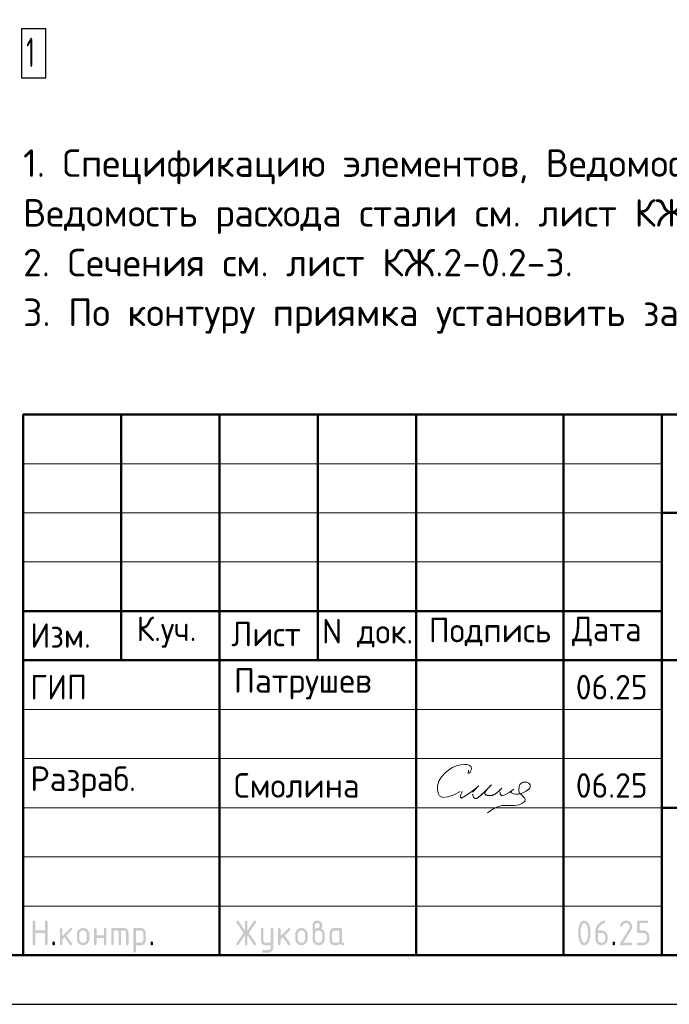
# Model space of a CAD drawing. Header units: millimetres. Extents: x 0 to 59052, y 0 to 35640.
# Tile 14 of 25: x 27559 to 35493, y 0 to 12021. Entities that reach past the tile are written whole.
import ezdxf

# ---------------------------------------------------------------- set-up
doc = ezdxf.new("R2010")
doc.units = ezdxf.units.MM
doc.layers.add('Standard', color=7, linetype='Continuous', lineweight=25)
doc.layers.add('Фоновоя арматура Х1', color=7, linetype='Continuous', lineweight=18, true_color=0x656565)
doc.styles.add('ISOCPEUR', font='txt')

msp = doc.modelspace()

# ---------------------------------------------------------------- hatches: boundary and pattern name
at = {"layer": 'Standard', "linetype": 'Continuous', "lineweight": 25, "transparency": 33554687}
for points in [[(27719, 737), (27719, 1007), (27719, 1008), (27719, 1010), (27719, 1012), (27720, 1013), (27720, 1015), (27721, 1016), (27722, 1017), (27723, 1018), (27724, 1019), (27725, 1019), (27726, 1020), (27727, 1021), (27729, 1021), (27730, 1021), (27732, 1022), (27734, 1022), (27736, 1022), (27737, 1021), (27739, 1021), (27741, 1021), (27742, 1020), (27743, 1019), (27744, 1019), (27745, 1018), (27746, 1017), (27747, 1016), (27748, 1015), (27748, 1013), (27748, 1012), (27749, 1010), (27749, 1008), (27749, 1007), (27749, 902), (27869, 902), (27869, 1007), (27869, 1008), (27869, 1010), (27869, 1012), (27870, 1013), (27870, 1015), (27871, 1016), (27871, 1017), (27872, 1018), (27873, 1019), (27874, 1019), (27876, 1020), (27877, 1021), (27878, 1021), (27880, 1021), (27882, 1022), (27884, 1022), (27886, 1022), (27887, 1021), (27889, 1021), (27890, 1021), (27892, 1020), (27893, 1019), (27894, 1019), (27895, 1018), (27896, 1017), (27897, 1016), (27897, 1015), (27898, 1013), (27898, 1012), (27898, 1010), (27899, 1008), (27899, 1007), (27899, 737), (27899, 735), (27898, 733), (27898, 731), (27898, 730), (27897, 729), (27897, 727), (27896, 726), (27895, 725), (27894, 724), (27893, 724), (27892, 723), (27890, 722), (27889, 722), (27887, 722), (27886, 722), (27884, 722), (27882, 722), (27880, 722), (27878, 722), (27877, 722), (27876, 723), (27874, 724), (27873, 724), (27872, 725), (27871, 726), (27871, 727), (27870, 729), (27870, 730), (27869, 731), (27869, 733), (27869, 735), (27869, 737), (27869, 872), (27749, 872), (27749, 737), (27749, 735), (27749, 733), (27748, 731), (27748, 730), (27748, 729), (27747, 727), (27746, 726), (27745, 725), (27744, 724), (27743, 724), (27742, 723), (27741, 722), (27739, 722), (27737, 722), (27736, 722), (27734, 722), (27732, 722), (27730, 722), (27729, 722), (27727, 722), (27726, 723), (27725, 724), (27724, 724), (27723, 725), (27722, 726), (27721, 727), (27720, 729), (27720, 730), (27719, 731), (27719, 733), (27719, 735)], [(30310, 844), (30233, 728), (30232, 726), (30230, 725), (30229, 724), (30227, 723), (30226, 722), (30224, 722), (30222, 722), (30220, 722), (30218, 722), (30217, 722), (30215, 722), (30214, 723), (30212, 723), (30211, 724), (30210, 724), (30209, 725), (30208, 726), (30207, 728), (30207, 729), (30206, 730), (30206, 732), (30206, 734), (30205, 735), (30205, 737), (30205, 739), (30206, 741), (30207, 743), (30208, 745), (30292, 871), (30208, 998), (30207, 1000), (30206, 1002), (30205, 1004), (30205, 1006), (30205, 1008), (30206, 1010), (30206, 1011), (30206, 1013), (30207, 1014), (30207, 1015), (30208, 1017), (30209, 1018), (30210, 1019), (30211, 1019), (30212, 1020), (30214, 1021), (30215, 1021), (30217, 1021), (30218, 1022), (30220, 1022), (30222, 1022), (30224, 1021), (30226, 1021), (30227, 1020), (30229, 1019), (30230, 1018), (30232, 1016), (30233, 1015), (30310, 899), (30310, 1007), (30310, 1008), (30310, 1010), (30311, 1012), (30311, 1013), (30312, 1015), (30312, 1016), (30313, 1017), (30314, 1018), (30315, 1019), (30316, 1019), (30317, 1020), (30319, 1021), (30320, 1021), (30322, 1021), (30323, 1022), (30325, 1022), (30327, 1022), (30329, 1021), (30330, 1021), (30332, 1021), (30333, 1020), (30334, 1019), (30336, 1019), (30337, 1018), (30337, 1017), (30338, 1016), (30339, 1015), (30339, 1013), (30340, 1012), (30340, 1010), (30340, 1008), (30340, 1007), (30340, 899), (30418, 1015), (30419, 1016), (30420, 1018), (30422, 1019), (30423, 1020), (30425, 1021), (30427, 1021), (30428, 1022), (30430, 1022), (30432, 1022), (30433, 1021), (30435, 1021), (30436, 1020), (30437, 1020), (30439, 1019), (30440, 1018), (30441, 1017), (30442, 1016), (30443, 1015), (30444, 1013), (30444, 1012), (30445, 1011), (30445, 1009), (30445, 1008), (30445, 1006), (30445, 1004), (30445, 1002), (30444, 1000), (30443, 998), (30358, 871), (30443, 745), (30444, 743), (30445, 741), (30445, 739), (30445, 737), (30445, 735), (30445, 734), (30445, 732), (30444, 731), (30444, 730), (30443, 728), (30442, 727), (30441, 726), (30440, 725), (30439, 724), (30438, 723), (30436, 723), (30435, 722), (30434, 722), (30432, 722), (30431, 722), (30429, 722), (30427, 722), (30425, 722), (30423, 723), (30422, 724), (30420, 725), (30419, 726), (30418, 728), (30340, 844), (30340, 737), (30340, 735), (30340, 733), (30340, 731), (30339, 730), (30339, 729), (30338, 727), (30337, 726), (30337, 725), (30336, 724), (30334, 724), (30333, 723), (30332, 722), (30330, 722), (30329, 722), (30327, 722), (30325, 722), (30323, 722), (30322, 722), (30320, 722), (30319, 722), (30317, 723), (30316, 724), (30315, 724), (30314, 725), (30313, 726), (30312, 727), (30312, 729), (30311, 730), (30311, 731), (30310, 733), (30310, 735), (30310, 737)], [(34965, 1022), (34968, 1022), (34972, 1021), (34976, 1021), (34980, 1020), (34983, 1019), (34987, 1018), (34990, 1017), (34993, 1016), (34997, 1015), (35000, 1013), (35003, 1011), (35006, 1009), (35009, 1007), (35012, 1005), (35015, 1002), (35018, 1000), (35020, 997), (35023, 994), (35025, 991), (35027, 988), (35029, 985), (35031, 982), (35033, 979), (35034, 975), (35035, 972), (35036, 969), (35038, 965), (35038, 962), (35039, 958), (35039, 954), (35040, 950), (35040, 947), (35040, 941), (35039, 936), (35038, 930), (35036, 925), (35034, 920), (35032, 914), (35029, 909), (35026, 903), (34931, 752), (35025, 752), (35026, 752), (35028, 751), (35030, 751), (35031, 751), (35033, 750), (35034, 749), (35035, 749), (35036, 748), (35037, 747), (35037, 746), (35038, 745), (35039, 743), (35039, 742), (35039, 740), (35040, 738), (35040, 737), (35040, 735), (35039, 733), (35039, 731), (35039, 730), (35038, 729), (35037, 727), (35037, 726), (35036, 725), (35035, 724), (35034, 724), (35033, 723), (35031, 722), (35030, 722), (35028, 722), (35026, 722), (35025, 722), (34905, 722), (34903, 722), (34901, 722), (34899, 722), (34898, 722), (34897, 723), (34895, 724), (34894, 724), (34893, 725), (34892, 726), (34892, 727), (34891, 729), (34891, 730), (34890, 731), (34890, 733), (34890, 735), (34890, 737), (34890, 739), (34890, 741), (34891, 743), (34892, 745), (35002, 922), (35004, 925), (35005, 928), (35007, 931), (35008, 934), (35009, 937), (35009, 940), (35010, 943), (35010, 946), (35010, 951), (35009, 955), (35008, 960), (35006, 964), (35005, 968), (35002, 971), (35000, 975), (34996, 978), (34993, 982), (34989, 984), (34986, 987), (34982, 988), (34978, 990), (34974, 991), (34969, 991), (34965, 991), (34961, 991), (34958, 991), (34955, 990), (34952, 989), (34949, 988), (34946, 986), (34943, 984), (34940, 982), (34937, 980), (34934, 977), (34931, 974), (34929, 970), (34926, 967), (34923, 963), (34920, 958), (34918, 954), (34917, 952), (34915, 951), (34914, 949), (34912, 948), (34911, 947), (34909, 947), (34907, 947), (34905, 947), (34903, 947), (34901, 947), (34899, 947), (34898, 947), (34897, 948), (34895, 949), (34894, 949), (34893, 950), (34892, 951), (34892, 952), (34891, 954), (34891, 955), (34890, 956), (34890, 958), (34890, 960), (34890, 961), (34890, 963), (34890, 965), (34890, 966), (34891, 968), (34894, 974), (34898, 980), (34902, 986), (34906, 991), (34910, 996), (34914, 1000), (34919, 1005), (34923, 1008), (34928, 1011), (34933, 1014), (34938, 1016), (34943, 1018), (34948, 1020), (34953, 1021), (34959, 1022)], [(35100, 887), (35100, 1007), (35100, 1008), (35100, 1010), (35100, 1012), (35100, 1013), (35101, 1015), (35102, 1016), (35102, 1017), (35103, 1018), (35104, 1019), (35105, 1019), (35107, 1020), (35108, 1021), (35109, 1021), (35111, 1021), (35113, 1022), (35114, 1022), (35219, 1022), (35221, 1022), (35223, 1021), (35224, 1021), (35226, 1021), (35227, 1020), (35228, 1019), (35229, 1019), (35230, 1018), (35231, 1017), (35232, 1016), (35233, 1014), (35233, 1013), (35234, 1012), (35234, 1010), (35234, 1008), (35234, 1007), (35234, 1005), (35234, 1003), (35234, 1001), (35233, 1000), (35233, 999), (35232, 997), (35231, 996), (35230, 995), (35229, 994), (35228, 994), (35227, 993), (35226, 992), (35224, 992), (35223, 992), (35221, 991), (35219, 991), (35130, 991), (35130, 902), (35174, 902), (35178, 902), (35182, 901), (35186, 901), (35189, 900), (35193, 900), (35196, 898), (35200, 897), (35203, 896), (35207, 895), (35210, 893), (35213, 891), (35216, 889), (35219, 887), (35222, 885), (35225, 882), (35227, 880), (35230, 877), (35232, 874), (35235, 871), (35237, 868), (35239, 865), (35241, 862), (35242, 859), (35244, 855), (35245, 852), (35246, 849), (35247, 845), (35248, 841), (35249, 838), (35249, 834), (35249, 830), (35249, 827), (35249, 797), (35249, 793), (35249, 789), (35249, 785), (35248, 782), (35247, 778), (35246, 775), (35245, 771), (35244, 768), (35242, 764), (35241, 761), (35239, 758), (35237, 755), (35235, 752), (35232, 749), (35230, 746), (35227, 743), (35224, 741), (35222, 738), (35219, 736), (35216, 734), (35213, 732), (35209, 730), (35206, 728), (35203, 727), (35200, 726), (35196, 725), (35193, 724), (35189, 723), (35186, 722), (35182, 722), (35178, 722), (35174, 722), (35114, 722), (35113, 722), (35111, 722), (35109, 722), (35108, 722), (35107, 723), (35105, 724), (35104, 724), (35103, 725), (35102, 726), (35102, 727), (35101, 729), (35100, 730), (35100, 731), (35100, 733), (35100, 735), (35100, 737), (35100, 738), (35100, 740), (35100, 742), (35100, 743), (35101, 745), (35102, 746), (35102, 747), (35103, 748), (35104, 749), (35105, 749), (35107, 750), (35108, 751), (35109, 751), (35111, 751), (35113, 752), (35114, 752), (35174, 752), (35179, 752), (35183, 752), (35188, 753), (35192, 755), (35196, 756), (35199, 759), (35203, 761), (35206, 765), (35209, 768), (35212, 772), (35214, 775), (35216, 779), (35218, 783), (35218, 788), (35219, 792), (35219, 797), (35219, 827), (35219, 831), (35218, 836), (35218, 840), (35216, 844), (35214, 848), (35212, 851), (35209, 855), (35206, 858), (35203, 862), (35199, 864), (35195, 867), (35192, 868), (35188, 870), (35183, 871), (35179, 872), (35174, 872), (35114, 872), (35113, 872), (35111, 872), (35109, 872), (35108, 872), (35107, 873), (35105, 874), (35104, 874), (35103, 875), (35102, 876), (35102, 877), (35101, 879), (35100, 880), (35100, 881), (35100, 883), (35100, 885)], [(28079, 833), (28173, 927), (28174, 928), (28175, 929), (28177, 930), (28178, 930), (28179, 931), (28181, 931), (28182, 931), (28184, 931), (28186, 931), (28187, 931), (28189, 931), (28190, 930), (28192, 930), (28193, 929), (28194, 929), (28195, 928), (28196, 927), (28197, 926), (28197, 924), (28198, 923), (28198, 922), (28198, 920), (28199, 918), (28199, 916), (28199, 915), (28198, 914), (28198, 912), (28198, 911), (28197, 910), (28196, 908), (28195, 907), (28194, 906), (28128, 840), (28196, 745), (28197, 743), (28198, 741), (28199, 739), (28199, 736), (28199, 734), (28198, 733), (28198, 731), (28198, 730), (28197, 728), (28197, 727), (28196, 726), (28195, 725), (28194, 724), (28193, 724), (28192, 723), (28190, 722), (28189, 722), (28187, 722), (28186, 722), (28184, 722), (28182, 722), (28180, 722), (28178, 722), (28177, 723), (28175, 724), (28174, 725), (28172, 726), (28171, 728), (28107, 819), (28079, 791), (28079, 737), (28079, 735), (28078, 733), (28078, 731), (28078, 730), (28077, 729), (28077, 727), (28076, 726), (28075, 725), (28074, 724), (28073, 724), (28072, 723), (28070, 722), (28069, 722), (28067, 722), (28066, 722), (28064, 722), (28062, 722), (28060, 722), (28059, 722), (28057, 722), (28056, 723), (28055, 724), (28053, 724), (28052, 725), (28051, 726), (28051, 727), (28050, 729), (28050, 730), (28049, 731), (28049, 733), (28049, 735), (28049, 737), (28049, 916), (28049, 918), (28049, 920), (28049, 922), (28050, 923), (28050, 924), (28051, 926), (28051, 927), (28052, 928), (28053, 929), (28055, 929), (28056, 930), (28057, 930), (28059, 931), (28060, 931), (28062, 931), (28064, 931), (28066, 931), (28067, 931), (28069, 931), (28070, 930), (28072, 930), (28073, 929), (28074, 929), (28075, 928), (28076, 927), (28077, 926), (28077, 924), (28078, 923), (28078, 922), (28078, 920), (28079, 918), (28079, 916)], [(28498, 811), (28498, 737), (28498, 735), (28498, 733), (28498, 731), (28497, 730), (28497, 729), (28496, 727), (28496, 726), (28495, 725), (28494, 724), (28493, 724), (28491, 723), (28490, 722), (28489, 722), (28487, 722), (28485, 722), (28483, 722), (28481, 722), (28480, 722), (28478, 722), (28477, 722), (28475, 723), (28474, 724), (28473, 724), (28472, 725), (28471, 726), (28470, 727), (28470, 729), (28469, 730), (28469, 731), (28469, 733), (28468, 735), (28468, 737), (28468, 916), (28468, 918), (28469, 920), (28469, 922), (28469, 923), (28470, 924), (28470, 926), (28471, 927), (28472, 928), (28473, 929), (28474, 929), (28475, 930), (28477, 930), (28478, 931), (28480, 931), (28481, 931), (28483, 931), (28485, 931), (28487, 931), (28489, 931), (28490, 930), (28491, 930), (28493, 929), (28494, 929), (28495, 928), (28496, 927), (28496, 926), (28497, 924), (28497, 923), (28498, 922), (28498, 920), (28498, 918), (28498, 916), (28498, 841), (28588, 841), (28588, 916), (28588, 918), (28588, 920), (28588, 922), (28589, 923), (28589, 924), (28590, 926), (28591, 927), (28592, 928), (28593, 929), (28594, 929), (28595, 930), (28596, 930), (28598, 931), (28600, 931), (28601, 931), (28603, 931), (28605, 931), (28607, 931), (28608, 931), (28610, 930), (28611, 930), (28612, 929), (28613, 929), (28614, 928), (28615, 927), (28616, 926), (28617, 924), (28617, 923), (28618, 922), (28618, 920), (28618, 918), (28618, 916), (28618, 737), (28618, 735), (28618, 733), (28618, 731), (28617, 730), (28617, 729), (28616, 727), (28615, 726), (28614, 725), (28613, 724), (28612, 724), (28611, 723), (28610, 722), (28608, 722), (28607, 722), (28605, 722), (28603, 722), (28601, 722), (28600, 722), (28598, 722), (28596, 722), (28595, 723), (28594, 724), (28593, 724), (28592, 725), (28591, 726), (28590, 727), (28589, 729), (28589, 730), (28588, 731), (28588, 733), (28588, 735), (28588, 737), (28588, 811)], [(28693, 931), (28828, 931), (28831, 931), (28834, 931), (28837, 931), (28840, 930), (28843, 930), (28846, 929), (28849, 928), (28851, 927), (28854, 926), (28856, 925), (28859, 923), (28861, 922), (28864, 920), (28866, 918), (28868, 916), (28871, 914), (28873, 912), (28875, 909), (28877, 907), (28878, 905), (28880, 902), (28881, 900), (28883, 897), (28884, 895), (28885, 892), (28886, 889), (28886, 886), (28887, 883), (28887, 881), (28888, 878), (28888, 875), (28888, 871), (28888, 737), (28888, 735), (28888, 733), (28888, 731), (28887, 730), (28887, 729), (28886, 727), (28885, 726), (28884, 725), (28883, 724), (28882, 724), (28881, 723), (28880, 722), (28878, 722), (28877, 722), (28875, 722), (28873, 722), (28871, 722), (28869, 722), (28868, 722), (28866, 722), (28865, 723), (28864, 724), (28863, 724), (28862, 725), (28861, 726), (28860, 727), (28859, 729), (28859, 730), (28858, 731), (28858, 733), (28858, 735), (28858, 737), (28858, 871), (28858, 875), (28857, 877), (28857, 880), (28856, 883), (28855, 886), (28853, 888), (28851, 891), (28849, 893), (28847, 895), (28845, 896), (28842, 898), (28840, 899), (28837, 900), (28834, 901), (28831, 901), (28828, 901), (28798, 901), (28798, 737), (28798, 735), (28798, 733), (28798, 731), (28797, 730), (28797, 729), (28796, 727), (28795, 726), (28794, 725), (28793, 724), (28792, 724), (28791, 723), (28790, 722), (28788, 722), (28787, 722), (28785, 722), (28783, 722), (28781, 722), (28780, 722), (28778, 722), (28777, 722), (28775, 723), (28774, 724), (28773, 724), (28772, 725), (28771, 726), (28770, 727), (28769, 729), (28769, 730), (28769, 731), (28768, 733), (28768, 735), (28768, 737), (28768, 901), (28708, 901), (28708, 737), (28708, 735), (28708, 733), (28708, 731), (28707, 730), (28707, 729), (28706, 727), (28705, 726), (28704, 725), (28704, 724), (28702, 724), (28701, 723), (28700, 722), (28698, 722), (28697, 722), (28695, 722), (28693, 722), (28691, 722), (28690, 722), (28688, 722), (28687, 722), (28685, 723), (28684, 724), (28683, 724), (28682, 725), (28681, 726), (28680, 727), (28680, 729), (28679, 730), (28679, 731), (28678, 733), (28678, 735), (28678, 737), (28678, 916), (28678, 918), (28678, 920), (28679, 922), (28679, 923), (28680, 924), (28680, 926), (28681, 927), (28682, 928), (28683, 929), (28684, 929), (28685, 930), (28687, 930), (28688, 931), (28690, 931), (28691, 931)], [(30625, 691), (30625, 722), (30565, 722), (30562, 722), (30559, 722), (30556, 722), (30553, 723), (30550, 723), (30547, 724), (30545, 725), (30542, 726), (30539, 727), (30537, 728), (30534, 730), (30532, 731), (30529, 733), (30527, 735), (30525, 737), (30523, 739), (30521, 741), (30519, 744), (30517, 746), (30515, 748), (30513, 751), (30512, 753), (30511, 756), (30510, 758), (30509, 761), (30508, 764), (30507, 767), (30506, 769), (30506, 772), (30506, 775), (30505, 778), (30505, 781), (30505, 916), (30505, 918), (30506, 920), (30506, 922), (30506, 923), (30507, 924), (30507, 926), (30508, 927), (30509, 928), (30510, 929), (30511, 929), (30512, 930), (30514, 930), (30515, 931), (30517, 931), (30518, 931), (30520, 931), (30522, 931), (30524, 931), (30526, 931), (30527, 930), (30528, 930), (30530, 929), (30531, 929), (30532, 928), (30533, 927), (30533, 926), (30534, 924), (30534, 923), (30535, 922), (30535, 920), (30535, 918), (30535, 916), (30535, 782), (30535, 779), (30536, 776), (30536, 773), (30538, 770), (30539, 768), (30540, 765), (30542, 763), (30544, 760), (30546, 758), (30549, 757), (30551, 755), (30554, 754), (30557, 753), (30559, 752), (30562, 752), (30565, 752), (30625, 752), (30625, 916), (30625, 918), (30625, 920), (30625, 922), (30626, 923), (30626, 924), (30627, 926), (30628, 927), (30629, 928), (30630, 929), (30631, 929), (30632, 930), (30633, 930), (30635, 931), (30636, 931), (30638, 931), (30640, 931), (30642, 931), (30644, 931), (30645, 931), (30647, 930), (30648, 930), (30649, 929), (30650, 929), (30651, 928), (30652, 927), (30653, 926), (30654, 924), (30654, 923), (30655, 922), (30655, 920), (30655, 918), (30655, 916), (30655, 692), (30655, 688), (30655, 685), (30655, 682), (30654, 680), (30653, 677), (30653, 674), (30652, 671), (30651, 669), (30650, 666), (30648, 663), (30647, 661), (30645, 658), (30644, 656), (30642, 654), (30640, 651), (30638, 649), (30636, 647), (30634, 645), (30631, 643), (30629, 641), (30627, 640), (30624, 638), (30621, 637), (30619, 636), (30616, 635), (30613, 634), (30611, 633), (30608, 633), (30605, 632), (30602, 632), (30599, 632), (30596, 632), (30535, 632), (30534, 632), (30532, 632), (30530, 632), (30529, 633), (30527, 633), (30526, 634), (30525, 634), (30524, 635), (30523, 636), (30522, 638), (30522, 639), (30521, 640), (30521, 642), (30521, 643), (30520, 645), (30520, 647), (30520, 648), (30521, 650), (30521, 651), (30522, 652), (30522, 654), (30523, 655), (30524, 656), (30525, 657), (30526, 658), (30527, 659), (30529, 660), (30530, 661), (30531, 661), (30533, 661), (30534, 662), (30535, 662), (30595, 662), (30598, 662), (30601, 662), (30604, 663), (30607, 664), (30609, 665), (30612, 666), (30614, 668), (30616, 670), (30619, 672), (30620, 675), (30622, 677), (30623, 680), (30624, 682), (30624, 685), (30625, 688)], [(30745, 833), (30840, 927), (30841, 928), (30842, 929), (30843, 930), (30844, 930), (30846, 931), (30847, 931), (30849, 931), (30850, 931), (30852, 931), (30854, 931), (30855, 931), (30857, 930), (30858, 930), (30859, 929), (30860, 929), (30861, 928), (30862, 927), (30863, 926), (30864, 924), (30864, 923), (30865, 922), (30865, 920), (30865, 918), (30865, 916), (30865, 915), (30865, 914), (30865, 912), (30864, 911), (30863, 910), (30863, 908), (30862, 907), (30861, 906), (30795, 840), (30862, 745), (30864, 743), (30864, 741), (30865, 739), (30865, 736), (30865, 734), (30865, 733), (30865, 731), (30864, 730), (30864, 728), (30863, 727), (30862, 726), (30861, 725), (30860, 724), (30859, 724), (30858, 723), (30857, 722), (30855, 722), (30854, 722), (30852, 722), (30850, 722), (30848, 722), (30846, 722), (30845, 722), (30843, 723), (30842, 724), (30840, 725), (30839, 726), (30838, 728), (30773, 819), (30745, 791), (30745, 737), (30745, 735), (30745, 733), (30745, 731), (30744, 730), (30744, 729), (30743, 727), (30742, 726), (30741, 725), (30741, 724), (30739, 724), (30738, 723), (30737, 722), (30735, 722), (30734, 722), (30732, 722), (30730, 722), (30728, 722), (30727, 722), (30725, 722), (30724, 722), (30722, 723), (30721, 724), (30720, 724), (30719, 725), (30718, 726), (30717, 727), (30717, 729), (30716, 730), (30716, 731), (30715, 733), (30715, 735), (30715, 737), (30715, 916), (30715, 918), (30715, 920), (30716, 922), (30716, 923), (30717, 924), (30717, 926), (30718, 927), (30719, 928), (30720, 929), (30721, 929), (30722, 930), (30724, 930), (30725, 931), (30727, 931), (30728, 931), (30730, 931), (30732, 931), (30734, 931), (30735, 931), (30737, 930), (30738, 930), (30739, 929), (30741, 929), (30741, 928), (30742, 927), (30743, 926), (30744, 924), (30744, 923), (30745, 922), (30745, 920), (30745, 918), (30745, 916)], [(27959, 752), (27959, 753), (27959, 755), (27959, 757), (27960, 758), (27960, 760), (27961, 761), (27962, 762), (27963, 763), (27963, 764), (27965, 765), (27966, 765), (27967, 766), (27969, 766), (27970, 766), (27972, 767), (27974, 767), (27976, 767), (27977, 766), (27979, 766), (27980, 766), (27982, 765), (27983, 765), (27984, 764), (27985, 763), (27986, 762), (27987, 761), (27987, 760), (27988, 758), (27988, 757), (27989, 755), (27989, 753), (27989, 752), (27989, 737), (27989, 735), (27989, 733), (27988, 731), (27988, 730), (27987, 729), (27987, 727), (27986, 726), (27985, 725), (27984, 724), (27983, 724), (27982, 723), (27980, 722), (27979, 722), (27977, 722), (27976, 722), (27974, 722), (27972, 722), (27970, 722), (27969, 722), (27967, 722), (27966, 723), (27965, 724), (27963, 724), (27963, 725), (27962, 726), (27961, 727), (27960, 729), (27960, 730), (27959, 731), (27959, 733), (27959, 735), (27959, 737)], [(29158, 752), (29158, 753), (29158, 755), (29158, 757), (29159, 758), (29159, 760), (29160, 761), (29161, 762), (29162, 763), (29163, 764), (29164, 765), (29165, 765), (29166, 766), (29168, 766), (29169, 766), (29171, 767), (29173, 767), (29175, 767), (29177, 766), (29178, 766), (29180, 766), (29181, 765), (29182, 765), (29183, 764), (29184, 763), (29185, 762), (29186, 761), (29187, 760), (29187, 758), (29188, 757), (29188, 755), (29188, 753), (29188, 752), (29188, 737), (29188, 735), (29188, 733), (29188, 731), (29187, 730), (29187, 729), (29186, 727), (29185, 726), (29184, 725), (29183, 724), (29182, 724), (29181, 723), (29180, 722), (29178, 722), (29177, 722), (29175, 722), (29173, 722), (29171, 722), (29169, 722), (29168, 722), (29166, 722), (29165, 723), (29164, 724), (29163, 724), (29162, 725), (29161, 726), (29160, 727), (29159, 729), (29159, 730), (29158, 731), (29158, 733), (29158, 735), (29158, 737)], [(34800, 752), (34800, 753), (34800, 755), (34800, 757), (34801, 758), (34801, 760), (34802, 761), (34803, 762), (34804, 763), (34804, 764), (34806, 765), (34807, 765), (34808, 766), (34810, 766), (34811, 766), (34813, 767), (34815, 767), (34817, 767), (34818, 766), (34820, 766), (34821, 766), (34823, 765), (34824, 765), (34825, 764), (34826, 763), (34827, 762), (34828, 761), (34828, 760), (34829, 758), (34829, 757), (34830, 755), (34830, 753), (34830, 752), (34830, 737), (34830, 735), (34830, 733), (34829, 731), (34829, 730), (34828, 729), (34828, 727), (34827, 726), (34826, 725), (34825, 724), (34824, 724), (34823, 723), (34821, 722), (34820, 722), (34818, 722), (34817, 722), (34815, 722), (34813, 722), (34811, 722), (34810, 722), (34808, 722), (34807, 723), (34806, 724), (34804, 724), (34804, 725), (34803, 726), (34802, 727), (34801, 729), (34801, 730), (34800, 731), (34800, 733), (34800, 735), (34800, 737)]]:
    msp.add_hatch(color=7, dxfattribs=at).paths.add_polyline_path(points, flags=16)
h = msp.add_hatch(color=7, dxfattribs=at)
h.paths.add_polyline_path([(31165, 916), (31170, 920), (31174, 923), (31179, 926), (31183, 928), (31188, 930), (31192, 931), (31196, 931), (31200, 931), (31202, 931), (31204, 932), (31207, 933), (31209, 934), (31211, 935), (31213, 937), (31215, 939), (31217, 942), (31219, 944), (31221, 947), (31222, 949), (31223, 952), (31224, 954), (31224, 957), (31225, 959), (31225, 961), (31225, 965), (31224, 968), (31224, 970), (31223, 973), (31222, 976), (31220, 978), (31218, 981), (31216, 983), (31214, 985), (31212, 987), (31209, 988), (31207, 989), (31204, 990), (31201, 991), (31198, 991), (31195, 991), (31192, 991), (31189, 991), (31186, 990), (31183, 989), (31181, 988), (31178, 987), (31176, 985), (31174, 983), (31171, 981), (31170, 978), (31168, 976), (31167, 973), (31166, 970), (31165, 967), (31165, 965), (31165, 961)])
h.paths.add_polyline_path([(31240, 925), (31245, 923), (31249, 920), (31254, 918), (31258, 914), (31262, 911), (31266, 907), (31269, 903), (31272, 898), (31275, 893), (31278, 888), (31280, 883), (31282, 878), (31283, 873), (31284, 868), (31285, 862), (31285, 857), (31285, 797), (31285, 793), (31284, 789), (31284, 785), (31283, 781), (31282, 778), (31281, 774), (31280, 771), (31279, 768), (31278, 764), (31276, 761), (31274, 758), (31272, 755), (31270, 752), (31268, 749), (31265, 746), (31263, 743), (31260, 741), (31257, 738), (31254, 736), (31251, 734), (31248, 732), (31245, 730), (31242, 728), (31238, 727), (31235, 726), (31232, 725), (31228, 724), (31225, 723), (31221, 722), (31217, 722), (31214, 722), (31210, 722), (31206, 722), (31202, 722), (31198, 722), (31195, 723), (31191, 724), (31188, 725), (31184, 726), (31181, 727), (31177, 728), (31174, 730), (31171, 732), (31168, 734), (31165, 736), (31162, 738), (31159, 741), (31157, 743), (31154, 746), (31151, 749), (31149, 752), (31147, 755), (31145, 758), (31143, 761), (31142, 764), (31140, 768), (31139, 771), (31138, 774), (31137, 778), (31136, 782), (31136, 785), (31135, 789), (31135, 793), (31135, 797), (31135, 962), (31135, 965), (31135, 968), (31135, 971), (31136, 974), (31136, 977), (31137, 979), (31138, 982), (31139, 985), (31140, 987), (31142, 990), (31143, 993), (31145, 995), (31146, 997), (31148, 1000), (31150, 1002), (31152, 1004), (31154, 1006), (31157, 1008), (31159, 1010), (31161, 1012), (31164, 1013), (31166, 1015), (31169, 1016), (31172, 1017), (31174, 1018), (31177, 1019), (31180, 1020), (31183, 1020), (31186, 1021), (31189, 1021), (31192, 1022), (31195, 1022), (31198, 1022), (31201, 1021), (31204, 1021), (31207, 1020), (31210, 1020), (31212, 1019), (31215, 1018), (31218, 1017), (31221, 1016), (31223, 1015), (31226, 1013), (31228, 1012), (31230, 1010), (31233, 1008), (31235, 1006), (31237, 1004), (31239, 1002), (31241, 1000), (31243, 997), (31245, 995), (31246, 992), (31248, 990), (31249, 987), (31250, 985), (31251, 982), (31252, 979), (31253, 976), (31253, 974), (31254, 971), (31254, 968), (31254, 965), (31254, 962), (31254, 956), (31254, 951), (31253, 946), (31251, 941), (31249, 937), (31246, 933), (31243, 929)], flags=16)
h.paths.add_polyline_path([(31254, 797), (31254, 857), (31254, 861), (31254, 866), (31253, 870), (31251, 874), (31250, 878), (31247, 881), (31245, 885), (31241, 888), (31238, 892), (31235, 894), (31231, 897), (31227, 898), (31223, 900), (31219, 901), (31214, 902), (31210, 902), (31205, 902), (31201, 901), (31196, 900), (31192, 898), (31188, 897), (31185, 894), (31181, 892), (31178, 888), (31175, 885), (31172, 881), (31170, 878), (31168, 874), (31167, 870), (31166, 866), (31165, 861), (31165, 857), (31165, 797), (31165, 792), (31166, 788), (31167, 783), (31168, 779), (31170, 775), (31172, 772), (31175, 768), (31178, 765), (31181, 761), (31185, 759), (31188, 756), (31192, 755), (31196, 753), (31201, 752), (31205, 752), (31210, 752), (31214, 752), (31219, 752), (31223, 753), (31227, 755), (31231, 757), (31235, 759), (31238, 761), (31241, 765), (31245, 768), (31247, 772), (31250, 775), (31251, 779), (31253, 783), (31254, 788), (31254, 792)])
h = msp.add_hatch(color=7, dxfattribs=at)
h.paths.add_polyline_path([(34500, 872), (34500, 881), (34499, 890), (34499, 899), (34498, 908), (34497, 916), (34495, 925), (34494, 934), (34492, 942), (34490, 948), (34489, 953), (34487, 959), (34485, 964), (34483, 968), (34481, 972), (34479, 976), (34477, 979), (34474, 982), (34472, 984), (34469, 987), (34467, 988), (34464, 990), (34461, 991), (34458, 991), (34455, 991), (34452, 991), (34449, 991), (34446, 990), (34443, 988), (34441, 987), (34438, 984), (34436, 982), (34433, 979), (34431, 976), (34429, 972), (34427, 968), (34425, 963), (34423, 959), (34422, 953), (34420, 948), (34418, 942), (34416, 933), (34415, 925), (34413, 916), (34412, 907), (34411, 898), (34411, 890), (34410, 881), (34410, 872), (34410, 862), (34411, 853), (34411, 844), (34412, 835), (34413, 827), (34415, 818), (34416, 810), (34418, 801), (34420, 795), (34421, 790), (34423, 784), (34425, 780), (34427, 775), (34429, 771), (34431, 767), (34433, 764), (34436, 761), (34438, 759), (34441, 756), (34443, 755), (34446, 753), (34449, 752), (34452, 752), (34455, 752), (34458, 752), (34461, 752), (34464, 753), (34467, 755), (34469, 756), (34472, 759), (34474, 761), (34477, 764), (34479, 767), (34481, 771), (34483, 775), (34485, 780), (34487, 784), (34489, 790), (34490, 795), (34492, 801), (34494, 810), (34495, 818), (34497, 827), (34498, 835), (34499, 844), (34499, 853), (34500, 862)])
h.paths.add_polyline_path([(34530, 872), (34530, 865), (34530, 858), (34529, 852), (34529, 846), (34529, 839), (34528, 833), (34527, 827), (34527, 822), (34526, 816), (34525, 810), (34524, 805), (34522, 799), (34521, 794), (34520, 789), (34518, 784), (34517, 779), (34514, 772), (34512, 765), (34509, 759), (34506, 754), (34502, 748), (34499, 744), (34495, 739), (34492, 736), (34488, 732), (34484, 730), (34479, 727), (34475, 725), (34470, 723), (34465, 722), (34460, 722), (34455, 722), (34450, 722), (34445, 722), (34440, 723), (34435, 725), (34431, 727), (34426, 730), (34422, 732), (34418, 736), (34414, 739), (34411, 744), (34408, 748), (34404, 754), (34401, 759), (34398, 765), (34396, 771), (34393, 779), (34392, 783), (34390, 789), (34389, 794), (34388, 799), (34386, 804), (34385, 810), (34384, 816), (34383, 821), (34383, 827), (34382, 833), (34381, 839), (34381, 846), (34381, 852), (34380, 858), (34380, 865), (34380, 872), (34380, 878), (34380, 885), (34381, 891), (34381, 898), (34381, 904), (34382, 910), (34383, 916), (34383, 922), (34384, 928), (34385, 933), (34386, 939), (34388, 944), (34389, 949), (34390, 954), (34392, 960), (34393, 964), (34396, 972), (34398, 978), (34401, 984), (34404, 989), (34408, 995), (34411, 999), (34414, 1004), (34418, 1007), (34422, 1011), (34426, 1014), (34431, 1016), (34435, 1018), (34440, 1020), (34445, 1021), (34450, 1022), (34455, 1022), (34460, 1022), (34465, 1021), (34470, 1020), (34475, 1018), (34479, 1016), (34484, 1013), (34488, 1011), (34492, 1007), (34495, 1004), (34499, 999), (34502, 995), (34506, 989), (34509, 984), (34512, 978), (34514, 971), (34517, 964), (34518, 959), (34520, 954), (34521, 949), (34522, 944), (34524, 938), (34525, 933), (34526, 927), (34527, 922), (34527, 916), (34528, 910), (34529, 904), (34529, 897), (34529, 891), (34530, 885), (34530, 878)], flags=16)
h = msp.add_hatch(color=7, dxfattribs=at)
h.paths.add_polyline_path([(34620, 872), (34620, 797), (34620, 792), (34621, 788), (34622, 783), (34623, 779), (34625, 775), (34627, 772), (34630, 768), (34633, 765), (34636, 761), (34640, 759), (34644, 756), (34647, 755), (34651, 753), (34656, 752), (34660, 752), (34665, 752), (34670, 752), (34674, 752), (34678, 753), (34682, 755), (34686, 757), (34690, 759), (34693, 761), (34697, 765), (34700, 768), (34702, 772), (34705, 775), (34706, 779), (34708, 783), (34709, 788), (34710, 792), (34710, 797), (34710, 827), (34710, 831), (34709, 836), (34708, 840), (34706, 844), (34705, 848), (34702, 852), (34700, 855), (34697, 858), (34693, 862), (34690, 864), (34686, 867), (34682, 868), (34678, 870), (34674, 871), (34669, 872), (34665, 872)])
h.paths.add_polyline_path([(34695, 1022), (34697, 1022), (34698, 1021), (34700, 1021), (34701, 1021), (34703, 1020), (34704, 1019), (34705, 1019), (34706, 1018), (34707, 1017), (34708, 1016), (34708, 1015), (34709, 1013), (34709, 1012), (34709, 1010), (34710, 1008), (34710, 1007), (34710, 1004), (34709, 1002), (34709, 999), (34708, 998), (34707, 996), (34705, 995), (34704, 994), (34702, 994), (34698, 993), (34694, 991), (34690, 990), (34686, 988), (34682, 986), (34678, 984), (34675, 982), (34671, 979), (34667, 977), (34664, 974), (34660, 971), (34657, 968), (34654, 965), (34650, 961), (34647, 958), (34644, 954), (34639, 947), (34635, 941), (34631, 935), (34628, 928), (34626, 922), (34624, 915), (34622, 908), (34621, 902), (34665, 902), (34669, 902), (34673, 901), (34676, 901), (34680, 900), (34684, 900), (34687, 899), (34691, 898), (34694, 896), (34697, 895), (34701, 893), (34704, 891), (34707, 889), (34710, 887), (34713, 885), (34715, 883), (34718, 880), (34721, 877), (34723, 874), (34726, 871), (34728, 868), (34730, 865), (34731, 862), (34733, 859), (34734, 856), (34736, 852), (34737, 849), (34738, 845), (34738, 842), (34739, 838), (34739, 834), (34740, 830), (34740, 827), (34740, 797), (34740, 793), (34739, 789), (34739, 785), (34738, 781), (34738, 778), (34737, 774), (34736, 771), (34734, 768), (34733, 764), (34731, 761), (34729, 758), (34727, 755), (34725, 752), (34723, 749), (34721, 746), (34718, 743), (34715, 741), (34712, 738), (34709, 736), (34706, 734), (34703, 732), (34700, 730), (34697, 728), (34694, 727), (34690, 726), (34687, 725), (34683, 724), (34680, 723), (34676, 722), (34672, 722), (34669, 722), (34665, 722), (34661, 722), (34657, 722), (34653, 722), (34650, 723), (34646, 724), (34643, 725), (34639, 726), (34636, 727), (34633, 728), (34629, 730), (34626, 732), (34623, 734), (34620, 736), (34617, 738), (34614, 741), (34612, 743), (34609, 746), (34607, 749), (34604, 752), (34602, 755), (34600, 758), (34598, 761), (34597, 764), (34595, 767), (34594, 771), (34593, 774), (34592, 778), (34591, 781), (34591, 785), (34590, 788), (34590, 792), (34590, 796), (34590, 887), (34590, 893), (34590, 899), (34591, 905), (34592, 911), (34593, 917), (34595, 923), (34596, 929), (34598, 934), (34601, 940), (34603, 945), (34606, 951), (34609, 956), (34612, 961), (34616, 966), (34620, 971), (34624, 976), (34627, 980), (34630, 983), (34634, 986), (34637, 990), (34641, 993), (34644, 996), (34648, 999), (34651, 1001), (34655, 1004), (34658, 1006), (34662, 1009), (34666, 1011), (34670, 1013), (34673, 1015), (34677, 1017), (34681, 1018), (34683, 1019), (34685, 1020), (34687, 1020), (34689, 1021), (34691, 1021), (34692, 1021), (34693, 1022)], flags=16)
h = msp.add_hatch(color=7, dxfattribs=at)
h.paths.add_polyline_path([(28259, 796), (28259, 856), (28259, 860), (28259, 864), (28259, 868), (28260, 871), (28261, 875), (28262, 878), (28263, 882), (28264, 885), (28265, 889), (28267, 892), (28269, 895), (28271, 898), (28273, 901), (28275, 904), (28278, 907), (28280, 909), (28283, 912), (28286, 915), (28289, 917), (28292, 919), (28295, 921), (28298, 923), (28301, 925), (28305, 926), (28308, 927), (28311, 928), (28315, 929), (28318, 930), (28322, 931), (28326, 931), (28329, 931), (28333, 931), (28337, 931), (28341, 931), (28345, 931), (28349, 930), (28352, 929), (28356, 928), (28359, 927), (28362, 926), (28366, 925), (28369, 923), (28372, 921), (28375, 919), (28378, 917), (28381, 915), (28384, 912), (28387, 910), (28389, 907), (28392, 904), (28394, 901), (28396, 898), (28398, 895), (28400, 892), (28401, 889), (28403, 886), (28404, 882), (28405, 879), (28406, 875), (28407, 872), (28408, 868), (28408, 864), (28408, 860), (28408, 856), (28408, 796), (28408, 793), (28408, 789), (28408, 785), (28407, 781), (28406, 778), (28405, 774), (28404, 771), (28403, 768), (28401, 764), (28400, 761), (28398, 758), (28396, 755), (28394, 752), (28391, 749), (28389, 746), (28386, 743), (28384, 741), (28381, 738), (28378, 736), (28375, 734), (28372, 732), (28369, 730), (28365, 728), (28362, 727), (28359, 726), (28355, 725), (28352, 724), (28348, 723), (28345, 722), (28341, 722), (28337, 722), (28333, 722), (28329, 722), (28326, 722), (28322, 722), (28318, 723), (28315, 724), (28311, 725), (28308, 726), (28305, 727), (28301, 728), (28298, 730), (28295, 732), (28292, 734), (28289, 736), (28286, 738), (28283, 741), (28280, 743), (28278, 746), (28275, 749), (28273, 752), (28271, 755), (28269, 758), (28267, 761), (28265, 764), (28264, 768), (28263, 771), (28262, 774), (28261, 778), (28260, 781), (28259, 785), (28259, 789), (28259, 793)], flags=16)
h.paths.add_polyline_path([(28378, 797), (28378, 857), (28378, 861), (28377, 866), (28377, 870), (28375, 874), (28373, 878), (28371, 881), (28368, 885), (28365, 888), (28362, 892), (28358, 894), (28355, 897), (28351, 898), (28347, 900), (28342, 901), (28338, 902), (28333, 902), (28329, 902), (28324, 901), (28320, 900), (28316, 898), (28312, 897), (28309, 894), (28305, 892), (28302, 888), (28298, 885), (28296, 881), (28293, 878), (28292, 874), (28290, 870), (28289, 866), (28289, 861), (28289, 857), (28289, 797), (28289, 792), (28289, 788), (28290, 783), (28292, 779), (28293, 775), (28296, 772), (28298, 768), (28302, 765), (28305, 761), (28308, 759), (28312, 756), (28316, 755), (28320, 753), (28324, 752), (28329, 752), (28333, 752), (28338, 752), (28342, 752), (28347, 753), (28351, 755), (28355, 757), (28358, 759), (28362, 761), (28365, 765), (28368, 768), (28371, 772), (28373, 775), (28375, 779), (28377, 783), (28377, 788), (28378, 792)])
h = msp.add_hatch(color=7, dxfattribs=at)
h.paths.add_polyline_path([(28948, 916), (28948, 918), (28948, 920), (28949, 922), (28949, 923), (28950, 924), (28950, 926), (28951, 927), (28952, 928), (28953, 929), (28954, 929), (28955, 930), (28957, 930), (28958, 931), (28960, 931), (28961, 931), (28963, 931), (29038, 931), (29041, 931), (29044, 931), (29047, 931), (29050, 930), (29053, 930), (29056, 929), (29059, 928), (29061, 927), (29064, 926), (29066, 925), (29069, 923), (29071, 922), (29074, 920), (29076, 918), (29078, 916), (29080, 914), (29083, 912), (29085, 910), (29086, 907), (29088, 905), (29090, 902), (29091, 900), (29092, 897), (29094, 895), (29095, 892), (29095, 889), (29096, 886), (29097, 884), (29097, 881), (29098, 878), (29098, 875), (29098, 871), (29098, 781), (29098, 778), (29098, 775), (29097, 772), (29097, 769), (29096, 767), (29095, 764), (29095, 761), (29094, 758), (29092, 756), (29091, 753), (29090, 751), (29088, 748), (29086, 746), (29085, 744), (29083, 741), (29081, 739), (29078, 737), (29076, 735), (29074, 733), (29071, 731), (29069, 730), (29066, 728), (29064, 727), (29061, 726), (29059, 725), (29056, 724), (29053, 723), (29050, 723), (29047, 722), (29044, 722), (29041, 722), (29038, 722), (28978, 722), (28978, 647), (28978, 645), (28978, 643), (28978, 641), (28977, 640), (28977, 639), (28976, 638), (28975, 636), (28974, 635), (28973, 634), (28972, 634), (28971, 633), (28970, 633), (28968, 632), (28967, 632), (28965, 632), (28963, 632), (28961, 632), (28960, 632), (28958, 632), (28957, 633), (28955, 633), (28954, 634), (28953, 634), (28952, 635), (28951, 636), (28950, 638), (28950, 639), (28949, 640), (28949, 641), (28948, 643), (28948, 645), (28948, 647)], flags=16)
h.paths.add_polyline_path([(28978, 901), (28978, 752), (29038, 752), (29041, 752), (29044, 752), (29047, 753), (29049, 754), (29052, 755), (29054, 757), (29057, 758), (29059, 760), (29061, 763), (29063, 765), (29065, 767), (29066, 770), (29067, 773), (29067, 776), (29068, 778), (29068, 782), (29068, 871), (29068, 875), (29067, 877), (29067, 880), (29066, 883), (29065, 886), (29063, 888), (29061, 891), (29059, 893), (29057, 895), (29055, 896), (29052, 898), (29050, 899), (29047, 900), (29044, 901), (29041, 901), (29038, 901)])
h = msp.add_hatch(color=7, dxfattribs=at)
h.paths.add_polyline_path([(30925, 796), (30925, 856), (30925, 860), (30925, 864), (30926, 868), (30926, 871), (30927, 875), (30928, 878), (30929, 882), (30930, 885), (30932, 889), (30934, 892), (30935, 895), (30937, 898), (30939, 901), (30942, 904), (30944, 907), (30947, 909), (30950, 912), (30952, 915), (30955, 917), (30958, 919), (30961, 921), (30965, 923), (30968, 925), (30971, 926), (30974, 927), (30978, 928), (30981, 929), (30985, 930), (30988, 931), (30992, 931), (30996, 931), (31000, 931), (31004, 931), (31008, 931), (31011, 931), (31015, 930), (31019, 929), (31022, 928), (31026, 927), (31029, 926), (31032, 925), (31035, 923), (31039, 921), (31042, 919), (31045, 917), (31047, 915), (31050, 912), (31053, 910), (31056, 907), (31058, 904), (31060, 901), (31063, 898), (31065, 895), (31066, 892), (31068, 889), (31069, 886), (31071, 882), (31072, 879), (31073, 875), (31073, 872), (31074, 868), (31074, 864), (31075, 860), (31075, 856), (31075, 796), (31075, 793), (31074, 789), (31074, 785), (31073, 781), (31073, 778), (31072, 774), (31071, 771), (31069, 768), (31068, 764), (31066, 761), (31064, 758), (31062, 755), (31060, 752), (31058, 749), (31056, 746), (31053, 743), (31050, 741), (31047, 738), (31044, 736), (31041, 734), (31038, 732), (31035, 730), (31032, 728), (31029, 727), (31025, 726), (31022, 725), (31018, 724), (31015, 723), (31011, 722), (31007, 722), (31004, 722), (31000, 722), (30996, 722), (30992, 722), (30988, 722), (30985, 723), (30981, 724), (30978, 725), (30974, 726), (30971, 727), (30968, 728), (30965, 730), (30961, 732), (30958, 734), (30955, 736), (30952, 738), (30950, 741), (30947, 743), (30944, 746), (30942, 749), (30939, 752), (30937, 755), (30935, 758), (30934, 761), (30932, 764), (30930, 768), (30929, 771), (30928, 774), (30927, 778), (30926, 781), (30926, 785), (30925, 789), (30925, 793)], flags=16)
h.paths.add_polyline_path([(31045, 797), (31045, 857), (31045, 861), (31044, 866), (31043, 870), (31041, 874), (31040, 878), (31037, 881), (31035, 885), (31032, 888), (31028, 892), (31025, 894), (31021, 897), (31017, 898), (31013, 900), (31009, 901), (31004, 902), (31000, 902), (30995, 902), (30991, 901), (30987, 900), (30983, 898), (30979, 897), (30975, 894), (30971, 892), (30968, 888), (30965, 885), (30962, 881), (30960, 878), (30958, 874), (30957, 870), (30956, 866), (30955, 861), (30955, 857), (30955, 797), (30955, 792), (30956, 788), (30957, 783), (30958, 779), (30960, 775), (30962, 772), (30965, 768), (30968, 765), (30971, 761), (30975, 759), (30979, 756), (30983, 755), (30986, 753), (30991, 752), (30995, 752), (31000, 752), (31004, 752), (31009, 752), (31013, 753), (31017, 755), (31021, 757), (31025, 759), (31028, 761), (31032, 765), (31035, 768), (31037, 772), (31040, 775), (31041, 779), (31043, 783), (31044, 788), (31045, 792)])
h = msp.add_hatch(color=7, dxfattribs=at)
h.paths.add_polyline_path([(31464, 901), (31405, 901), (31401, 901), (31399, 901), (31396, 900), (31393, 899), (31390, 898), (31388, 896), (31386, 895), (31383, 893), (31381, 890), (31380, 888), (31378, 886), (31377, 883), (31376, 880), (31375, 877), (31375, 874), (31375, 871), (31375, 782), (31375, 778), (31375, 776), (31376, 773), (31377, 770), (31378, 768), (31380, 765), (31381, 763), (31384, 760), (31386, 758), (31388, 757), (31391, 755), (31393, 754), (31396, 753), (31399, 752), (31402, 752), (31405, 752), (31434, 752), (31438, 752), (31440, 752), (31443, 753), (31446, 754), (31449, 755), (31451, 757), (31453, 758), (31456, 760), (31458, 763), (31459, 765), (31461, 767), (31462, 770), (31463, 773), (31464, 776), (31464, 778), (31464, 782)])
h.paths.add_polyline_path([(31524, 737), (31524, 735), (31524, 733), (31524, 731), (31523, 730), (31523, 729), (31522, 727), (31522, 726), (31521, 725), (31520, 724), (31519, 724), (31517, 723), (31516, 722), (31515, 722), (31513, 722), (31511, 722), (31509, 722), (31504, 722), (31499, 723), (31495, 724), (31490, 726), (31486, 728), (31482, 730), (31478, 733), (31475, 737), (31471, 733), (31466, 730), (31462, 728), (31457, 726), (31452, 724), (31446, 723), (31441, 722), (31434, 722), (31405, 722), (31401, 722), (31398, 722), (31395, 722), (31392, 723), (31390, 723), (31387, 724), (31384, 725), (31381, 726), (31379, 727), (31376, 728), (31374, 730), (31371, 731), (31369, 733), (31366, 735), (31364, 737), (31362, 739), (31360, 741), (31358, 743), (31356, 746), (31354, 748), (31353, 751), (31351, 753), (31350, 756), (31349, 758), (31348, 761), (31347, 764), (31346, 766), (31346, 769), (31345, 772), (31345, 775), (31345, 778), (31345, 781), (31345, 871), (31345, 875), (31345, 878), (31345, 881), (31346, 884), (31346, 886), (31347, 889), (31348, 892), (31349, 895), (31350, 897), (31351, 900), (31353, 902), (31354, 905), (31356, 907), (31358, 910), (31360, 912), (31362, 914), (31364, 916), (31366, 918), (31369, 920), (31371, 922), (31374, 923), (31376, 925), (31379, 926), (31381, 927), (31384, 928), (31387, 929), (31390, 930), (31392, 930), (31395, 931), (31398, 931), (31401, 931), (31405, 931), (31479, 931), (31481, 931), (31483, 931), (31485, 931), (31486, 930), (31487, 930), (31489, 929), (31490, 929), (31491, 928), (31492, 927), (31492, 926), (31493, 924), (31493, 923), (31494, 922), (31494, 920), (31494, 918), (31494, 916), (31494, 767), (31494, 765), (31495, 763), (31495, 761), (31495, 760), (31496, 759), (31496, 757), (31497, 756), (31498, 755), (31499, 754), (31500, 754), (31501, 753), (31503, 752), (31504, 752), (31506, 752), (31508, 752), (31509, 752), (31511, 752), (31513, 751), (31515, 751), (31516, 751), (31517, 750), (31519, 749), (31520, 749), (31521, 748), (31522, 747), (31522, 746), (31523, 744), (31523, 743), (31524, 742), (31524, 740), (31524, 738)], flags=16)

# ---------------------------------------------------------------- linework, layer by layer
at = {"layer": 'Standard', "color": 7, "linetype": 'Continuous', "lineweight": 50, "transparency": 33554687}
for p, q in [((27600, 600), (27600, 7200)), ((27600, 7200), (49800, 7200)), ((28800, 4200), (28800, 7200)), ((30000, 600), (30000, 7200)), ((31200, 4200), (31200, 7200)), ((32400, 600), (32400, 7200)), ((34200, 600), (34200, 7200)), ((35400, 600), (35400, 7200)), ((35400, 6000), (49800, 6000)), ((27600, 4800), (35400, 4800)), ((27600, 4800), (35400, 4800)), ((27600, 4200), (35400, 4200)), ((27600, 4200), (35400, 4200)), ((35400, 4200), (49800, 4200)), ((35400, 2400), (49800, 2400))]:
    msp.add_line(p, q, dxfattribs=at)
at = {"layer": 'Standard', "color": 7, "linetype": 'Continuous', "lineweight": 13, "transparency": 33554687}
for p, q in [((27600, 6600), (35400, 6600)), ((27600, 6000), (35400, 6000)), ((27600, 5400), (35400, 5400)), ((27600, 3600), (35400, 3600)), ((27600, 3000), (35400, 3000)), ((27600, 3000), (35400, 3000)), ((27600, 2400), (35400, 2400)), ((27600, 2400), (35400, 2400)), ((27600, 1800), (35400, 1800)), ((27600, 1200), (35400, 1200))]:
    msp.add_line(p, q, dxfattribs=at)
at = {"layer": 'Standard', "color": 7, "linetype": 'Continuous', "lineweight": 25, "transparency": 33554687}
msp.add_line((27600, 600), (49800, 600), dxfattribs=at)
msp.add_line((27600, 600), (49800, 600), dxfattribs=at)
msp.add_line((27600, 600), (49800, 600), dxfattribs=at)
msp.add_lwpolyline([(0, 0), (50400, 0), (50400, 35640), (0, 35640), (0, 0)], close=True, dxfattribs=at)
at = {"layer": 'Standard', "color": 7, "linetype": 'Continuous', "lineweight": 50, "transparency": 33554687}
msp.add_lwpolyline([(2400, 35040), (49800, 35040), (49800, 600), (2400, 600), (2400, 35040)], close=True, dxfattribs=at)
at = {"layer": 'Standard', "color": 250, "linetype": 'Continuous', "lineweight": 18, "true_color": 0x2d2d2d, "transparency": 33554687}
for points in [[(33040, 2857), (33039, 2844), (33038, 2833), (33038, 2825), (33040, 2821), (33045, 2822), (33052, 2828), (33059, 2836), (33066, 2846), (33073, 2863), (33075, 2879), (33072, 2894), (33066, 2906), (33053, 2917), (33036, 2924), (33016, 2928), (32995, 2929), (32941, 2925), (32892, 2911), (32846, 2890), (32802, 2862), (32754, 2824), (32712, 2779), (32680, 2726), (32663, 2666), (32661, 2632), (32664, 2599), (32672, 2569), (32685, 2546), (32728, 2523), (32788, 2531), (32860, 2559), (32937, 2597)], [(32961, 2597), (32954, 2579), (32947, 2563), (32942, 2548), (32939, 2535), (32955, 2518), (33005, 2544), (33080, 2599), (33166, 2668)], [(33446, 2639), (33446, 2638), (33445, 2638), (33444, 2637), (33444, 2636), (33435, 2626), (33425, 2617), (33416, 2607), (33407, 2598), (33400, 2593), (33394, 2587), (33388, 2582), (33381, 2577), (33376, 2573), (33370, 2570), (33365, 2566), (33359, 2563), (33354, 2561), (33349, 2558), (33343, 2556), (33338, 2554), (33333, 2553), (33328, 2551), (33322, 2550), (33317, 2549), (33312, 2548), (33307, 2548), (33302, 2548), (33297, 2548), (33291, 2548), (33286, 2548), (33281, 2549), (33276, 2550), (33271, 2551), (33267, 2552), (33263, 2553), (33259, 2554), (33256, 2555), (33254, 2557), (33251, 2558), (33249, 2559), (33248, 2561), (33246, 2562), (33245, 2563), (33244, 2564), (33243, 2566), (33242, 2567), (33242, 2568), (33241, 2569), (33241, 2571), (33240, 2573), (33240, 2574), (33240, 2576), (33240, 2578), (33240, 2580), (33241, 2582), (33241, 2584), (33243, 2587), (33244, 2590), (33245, 2594), (33247, 2597), (33250, 2601), (33253, 2606), (33256, 2611), (33260, 2616), (33266, 2624), (33273, 2632), (33280, 2639), (33287, 2647), (33295, 2654), (33304, 2662), (33312, 2670), (33320, 2679), (33320, 2679), (33321, 2679), (33321, 2680), (33321, 2680), (33321, 2680), (33321, 2680), (33321, 2680), (33321, 2680), (33321, 2680), (33321, 2680), (33321, 2680), (33321, 2680), (33321, 2680), (33321, 2680), (33321, 2680), (33321, 2680), (33321, 2680), (33321, 2680), (33321, 2680), (33321, 2680), (33321, 2679), (33321, 2679), (33321, 2679), (33321, 2679), (33306, 2666), (33292, 2653), (33279, 2639), (33267, 2625), (33248, 2606), (33230, 2587), (33210, 2569), (33190, 2551), (33184, 2545), (33177, 2539), (33170, 2533), (33162, 2528), (33158, 2525), (33154, 2522), (33149, 2519), (33145, 2517), (33142, 2516), (33139, 2514), (33136, 2513), (33133, 2513), (33131, 2512), (33128, 2512), (33126, 2512), (33124, 2512), (33123, 2512), (33121, 2512), (33119, 2513), (33118, 2513), (33116, 2514), (33115, 2515), (33113, 2516), (33112, 2517), (33110, 2518), (33109, 2519), (33108, 2521), (33106, 2523), (33105, 2526), (33103, 2529), (33101, 2532), (33100, 2535), (33097, 2543), (33095, 2551), (33092, 2559), (33090, 2567)], [(33090, 2567), (33094, 2553), (33098, 2540), (33103, 2529), (33108, 2520), (33130, 2512), (33160, 2526), (33195, 2556), (33235, 2594), (33269, 2627), (33298, 2656), (33317, 2675), (33320, 2679), (33314, 2673), (33304, 2664), (33291, 2651), (33278, 2636), (33260, 2616), (33247, 2597), (33240, 2579), (33244, 2565), (33251, 2558), (33261, 2553), (33274, 2550), (33287, 2548), (33318, 2549), (33346, 2557), (33372, 2571), (33395, 2588), (33409, 2600), (33422, 2613), (33434, 2626), (33446, 2639)], [(33166, 2668), (33147, 2649), (33128, 2630), (33109, 2611), (33090, 2591)], [(33593, 2627), (33581, 2618), (33570, 2609), (33562, 2600), (33559, 2593), (33566, 2580), (33589, 2571), (33620, 2567), (33652, 2567), (33679, 2572), (33702, 2580), (33722, 2591), (33744, 2604), (33760, 2615), (33776, 2626), (33788, 2639), (33794, 2655), (33795, 2668), (33792, 2681), (33786, 2692), (33777, 2701), (33770, 2705), (33762, 2708), (33753, 2710), (33745, 2711), (33736, 2712), (33727, 2713), (33718, 2713), (33709, 2711), (33697, 2707), (33686, 2701), (33676, 2693), (33668, 2683), (33664, 2673), (33661, 2662), (33659, 2650), (33658, 2638), (33656, 2625), (33655, 2613), (33655, 2601), (33658, 2590), (33664, 2578), (33675, 2568), (33687, 2558), (33700, 2547), (33713, 2535), (33725, 2521), (33732, 2506), (33733, 2492), (33728, 2480), (33718, 2469), (33705, 2459), (33691, 2450), (33661, 2437), (33632, 2430), (33602, 2426), (33573, 2426), (33543, 2427), (33512, 2428), (33482, 2428), (33453, 2426), (33405, 2414), (33359, 2393), (33315, 2367), (33271, 2338)], [(33429, 2588), (33429, 2582), (33429, 2575), (33429, 2569), (33429, 2564), (33446, 2545), (33484, 2556), (33535, 2587), (33593, 2627)]]:
    msp.add_lwpolyline(points, dxfattribs=at)
at = {"layer": 'Фоновоя арматура Х1', "color": 7, "linetype": 'Continuous', "lineweight": 25, "transparency": 33554687}
msp.add_lwpolyline([(27579, 11309), (27879, 11309), (27879, 11909), (27579, 11909), (27579, 11309)], dxfattribs=at)

# ---------------------------------------------------------------- texts
at = {"layer": 'Standard', "color": 7, "linetype": 'Continuous', "lineweight": 13, "transparency": 33554687, "insert": (27600, 10438), "char_height": 336, "width": 32933.88, "attachment_point": 1, "line_spacing_factor": 1.084337}
msp.add_mtext('\\A1;{\\fISOCPEUR|i0|b0;\\H335.999994;\\W1.000000;\\C7;1. Спецификацию элементов, Ведомость деталей см. лист КЖ.2-0.2-11.}\\P{\\fISOCPEUR|i0|b0;\\H335.999994;\\W1.000000;\\C7;Ведомость расхода стали см. лист КЖ.2-0.2-1.1.}\\P{\\fISOCPEUR|i0|b0;\\H335.999994;\\W1.000000;\\C7;2. Сечения см. лист КЖ.2-0.2-3.}\\P{\\fISOCPEUR|i0|b0;\\H335.999994;\\W1.000000;\\C7;3. По контуру приямка установить закладную деталь Зд1. При наличии бетонного пола по плите фундамента, высоту установки закладной уточнить.}\\P', dxfattribs=at)
at = {"layer": 'Standard', "color": 7, "linetype": 'Continuous', "lineweight": 25, "transparency": 33554687, "char_height": 300, "attachment_point": 7, "style": 'ISOCPEUR'}
for s, insert, width in [('\\W0.93;Изм.', (27689, 4353), 903.48), ('\\W0.93;К.уч.', (28987, 4353), 979.21), ('\\W0.94;Лист', (30143, 4371), 1040.31), ('\\W0.95;N док.', (31251, 4357), 1281.75), ('\\W0.96;Подпись', (32555, 4371), 1613.14), ('\\W0.94;Дата', (34305, 4371), 1161.28), ('\\W0.92;ГИП', (27689, 3722), 827.54), ('\\W0.97;Патрушев', (30175, 3722), 2004.22), ('\\W0.94;06.25', (34350, 3722), 1070.02), ('\\W0.96;Разраб.', (27689, 2522), 1567.87), ('\\W0.96;Смолина', (30175, 2522), 1673.19), ('\\W0.94;06.25', (34350, 2522), 1070.02)]:
    msp.add_mtext(s, dxfattribs=dict(at, insert=insert, width=width))
at = {"layer": 'Фоновоя арматура Х1', "color": 7, "linetype": 'Continuous', "lineweight": 13, "transparency": 33554687, "insert": (27639, 11441), "char_height": 360, "width": 279.99, "attachment_point": 7, "style": 'ISOCPEUR'}
msp.add_mtext('\\W0.56;1', dxfattribs=at)

doc.saveas('drawing.dxf')
